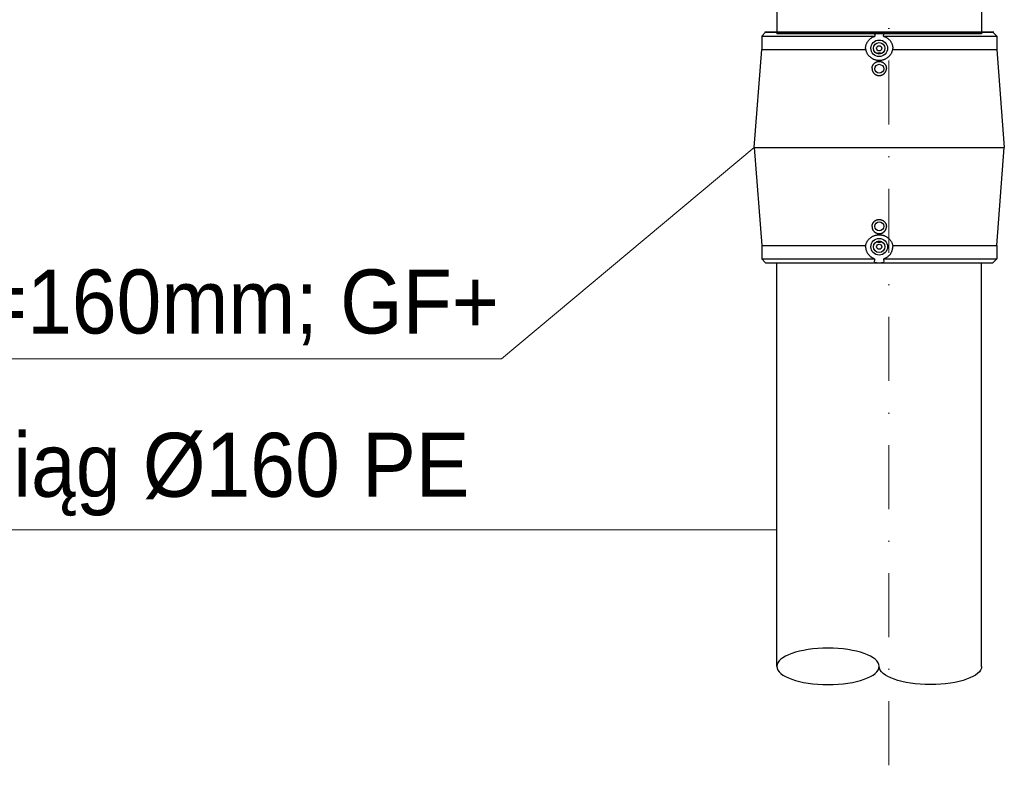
# Model space of a CAD drawing. Header units: centimetres. Extents: x 6548225 to 6568523, y 5576177 to 5581907.
# Tile 2 of 28: x 6563314 to 6564083, y 5577894 to 5578476. Entities that reach past the tile are written whole.
import ezdxf

# ---------------------------------------------------------------- set-up
doc = ezdxf.new("R2010")
doc.units = ezdxf.units.CM
doc.linetypes.add('DASHDOT', pattern=[1, 0.5, -0.25, 0, -0.25])
doc.linetypes.add('phl_thick', pattern=[0])
for name, color, linetype, lineweight in [('_opisy', 7, 'Continuous', 13), ('_TB-OPIS', 7, 'Continuous', 25), ('HAWLE', 7, 'Continuous', 25), ('HAWLE OSIE SYMETRII', 5, 'DASHDOT', 9)]:
    doc.layers.add(name, color=color, linetype=linetype, lineweight=lineweight)
doc.layers.add('projection', color=7, linetype='Continuous')
doc.styles.get("Standard").update_dxf_attribs({"font": 'arial.ttf'})

# ---------------------------------------------------------------- blocks, each defined once
blk = doc.blocks.new('A$C69C69942')
at = {"layer": 'projection', "color": 7, "linetype": 'phl_thick'}
for p, q in [((4, 415), (164, 415)), ((4, 314), (4, 415)), ((164, 314), (164, 415)), ((0, 310), (4, 314)), ((0, 310), (168, 310)), ((0, 105), (0, 310)), ((4, 314), (164, 314)), ((168, 310), (164, 314)), ((168, 254.4), (168, 310)), ((167.55, 253.74), (167.67, 253.91)), ((167.67, 253.91), (167.77, 254.06)), ((167.77, 254.06), (167.85, 254.19)), ((167.85, 254.19), (167.92, 254.28)), ((167.92, 254.28), (167.96, 254.35)), ((167.96, 254.35), (167.99, 254.39)), ((167.99, 254.39), (168, 254.4)), ((168, 254.4), (193, 254.4)), ((195.2, 252.2), (193, 254.4)), ((193, 162), (193, 254.4)), ((162.24, 245.53), (162.62, 246.16)), ((162.62, 246.16), (163, 246.77)), ((163, 246.77), (163.37, 247.36)), ((163.37, 247.36), (163.73, 247.94)), ((163.73, 247.94), (164.08, 248.49)), ((164.08, 248.49), (164.42, 249.02)), ((164.42, 249.02), (164.75, 249.53)), ((164.75, 249.53), (165.07, 250.02)), ((165.07, 250.02), (165.37, 250.49)), ((165.37, 250.49), (165.66, 250.93)), ((165.66, 250.93), (165.94, 251.34)), ((165.94, 251.34), (166.2, 251.74)), ((166.2, 251.74), (166.44, 252.1)), ((166.44, 252.1), (166.67, 252.44)), ((166.67, 252.44), (166.88, 252.75)), ((166.88, 252.75), (167.07, 253.04)), ((167.07, 253.04), (167.25, 253.3)), ((167.25, 253.3), (167.41, 253.53)), ((167.41, 253.53), (167.55, 253.74)), ((195.2, 252.2), (293, 252.2)), ((195.2, 164.2), (195.2, 252.2)), ((293, 164.2), (293, 252.2)), ((157.78, 237.62), (158.2, 238.43)), ((158.2, 238.43), (158.62, 239.21)), ((158.62, 239.21), (159.03, 239.97)), ((159.03, 239.97), (159.44, 240.71)), ((159.44, 240.71), (159.84, 241.44)), ((159.84, 241.44), (160.25, 242.15)), ((160.25, 242.15), (160.65, 242.85)), ((160.65, 242.85), (161.05, 243.54)), ((161.05, 243.54), (161.45, 244.22)), ((161.45, 244.22), (161.85, 244.88)), ((161.85, 244.88), (162.24, 245.53)), ((154.46, 230.51), (154.86, 231.46)), ((154.86, 231.46), (155.27, 232.4)), ((155.27, 232.4), (155.68, 233.31)), ((155.68, 233.31), (156.1, 234.21)), ((156.1, 234.21), (156.52, 235.09)), ((156.52, 235.09), (156.94, 235.95)), ((156.94, 235.95), (157.36, 236.8)), ((157.36, 236.8), (157.78, 237.62)), ((151.63, 222.43), (151.94, 223.48)), ((151.94, 223.48), (152.26, 224.53)), ((152.26, 224.53), (152.59, 225.56)), ((152.59, 225.56), (152.94, 226.57)), ((152.94, 226.57), (153.31, 227.58)), ((153.31, 227.58), (153.68, 228.57)), ((153.68, 228.57), (154.07, 229.55)), ((154.07, 229.55), (154.46, 230.51)), ((150.05, 214.84), (150.21, 215.94)), ((150.21, 215.94), (150.39, 217.04)), ((150.39, 217.04), (150.6, 218.13)), ((150.6, 218.13), (150.83, 219.22)), ((150.83, 219.22), (151.08, 220.3)), ((151.08, 220.3), (151.34, 221.37)), ((151.34, 221.37), (151.63, 222.43)), ((149.6, 208.2), (149.61, 209.3)), ((149.61, 207.1), (149.6, 208.2)), ((149.61, 209.3), (149.65, 210.41)), ((149.65, 210.41), (149.71, 211.52)), ((149.71, 211.52), (149.8, 212.63)), ((149.8, 212.63), (149.91, 213.73)), ((149.91, 213.73), (150.05, 214.84)), ((149.65, 205.99), (149.61, 207.1)), ((149.71, 204.88), (149.65, 205.99)), ((149.8, 203.77), (149.71, 204.88)), ((149.91, 202.67), (149.8, 203.77)), ((150.05, 201.56), (149.91, 202.67)), ((150.21, 200.46), (150.05, 201.56)), ((150.39, 199.36), (150.21, 200.46)), ((150.6, 198.27), (150.39, 199.36)), ((150.83, 197.18), (150.6, 198.27)), ((151.08, 196.1), (150.83, 197.18)), ((151.34, 195.03), (151.08, 196.1)), ((151.63, 193.97), (151.34, 195.03)), ((151.94, 192.92), (151.63, 193.97)), ((152.26, 191.88), (151.94, 192.92)), ((152.59, 190.85), (152.26, 191.88)), ((152.94, 189.83), (152.59, 190.85)), ((153.31, 188.82), (152.94, 189.83)), ((153.68, 187.83), (153.31, 188.82)), ((154.07, 186.85), (153.68, 187.83)), ((154.46, 185.89), (154.07, 186.85)), ((154.86, 184.94), (154.46, 185.89)), ((155.27, 184.01), (154.86, 184.94)), ((155.68, 183.09), (155.27, 184.01)), ((156.1, 182.19), (155.68, 183.09)), ((156.52, 181.31), (156.1, 182.19)), ((156.94, 180.45), (156.52, 181.31)), ((157.36, 179.6), (156.94, 180.45)), ((157.78, 178.78), (157.36, 179.6)), ((158.2, 177.98), (157.78, 178.78)), ((158.62, 177.19), (158.2, 177.98)), ((159.03, 176.43), (158.62, 177.19)), ((159.44, 175.69), (159.03, 176.43)), ((159.84, 174.97), (159.44, 175.69)), ((160.25, 174.25), (159.84, 174.97)), ((160.65, 173.55), (160.25, 174.25)), ((161.05, 172.86), (160.65, 173.55)), ((161.45, 172.18), (161.05, 172.86)), ((161.85, 171.52), (161.45, 172.18)), ((162.24, 170.87), (161.85, 171.52)), ((162.62, 170.24), (162.24, 170.87)), ((163, 169.63), (162.62, 170.24)), ((163.37, 169.04), (163, 169.63)), ((163.73, 168.46), (163.37, 169.04)), ((164.08, 167.91), (163.73, 168.46)), ((164.42, 167.38), (164.08, 167.91)), ((164.75, 166.87), (164.42, 167.38)), ((165.07, 166.38), (164.75, 166.87)), ((165.37, 165.91), (165.07, 166.38)), ((165.66, 165.47), (165.37, 165.91)), ((165.94, 165.06), (165.66, 165.47)), ((166.2, 164.66), (165.94, 165.06)), ((166.44, 164.3), (166.2, 164.66)), ((166.67, 163.96), (166.44, 164.3)), ((166.88, 163.65), (166.67, 163.96)), ((167.07, 163.36), (166.88, 163.65)), ((167.25, 163.1), (167.07, 163.36)), ((167.41, 162.87), (167.25, 163.1)), ((167.55, 162.66), (167.41, 162.87)), ((167.67, 162.49), (167.55, 162.66)), ((167.77, 162.34), (167.67, 162.49)), ((167.85, 162.21), (167.77, 162.34)), ((167.92, 162.12), (167.85, 162.21)), ((167.96, 162.05), (167.92, 162.12)), ((167.99, 162.01), (167.96, 162.05)), ((168, 162), (167.99, 162.01)), ((168, 162), (193, 162)), ((168, 105), (168, 162)), ((193, 162), (195.2, 164.2)), ((195.2, 164.2), (293, 164.2)), ((4, 101), (0, 105)), ((0, 105), (168, 105)), ((4, 101), (164, 101)), ((4, 0), (4, 101)), ((164, 101), (168, 105)), ((164, 0), (164, 101)), ((4, 0), (164, 0))]:
    blk.add_line(p, q, dxfattribs=at)

msp = doc.modelspace()

# ---------------------------------------------------------------- linework, layer by layer
at = {"color": 251, "extrusion": (0, 0, -1)}
msp.add_ellipse((6563944.979, 5577971.241), major_axis=(-39.999, 0), ratio=0.3555685, dxfattribs=at)
msp.add_ellipse((6564024.981, 5577971.24), major_axis=(-39.999, 0), ratio=0.3555685, start_param=3.1415927, end_param=6.2831853, dxfattribs=at)
at = {"layer": '_opisy'}
for p, q in [((6562413.582, 5578211.579), (6563690.099, 5578211.579)), ((6563904.98, 5578077.8), (6562841.916, 5578077.8))]:
    msp.add_line(p, q, dxfattribs=at)
msp.add_lwpolyline([(6563690.099, 5578211.579), (6563887.28, 5578376.528)], dxfattribs=at)
at = {"layer": 'HAWLE', "color": 251}
for p, q in [((6563904.98, 5577971.237), (6563904.98, 5578286.528)), ((6564064.98, 5577971.24), (6564064.98, 5578286.528))]:
    msp.add_line(p, q, dxfattribs=at)
at = {"layer": 'HAWLE OSIE SYMETRII', "ltscale": 100}
msp.add_lwpolyline([(6563992.529, 5577893.932), (6563992.529, 5579464.248)], dxfattribs=at)
at = {"layer": 'projection', "color": 7, "linetype": 'phl_thick'}
for p, q in [((6563893.23, 5578463.528), (6563896.23, 5578466.528)), ((6563893.23, 5578463.528), (6563893.23, 5578453.028)), ((6563893.23, 5578463.528), (6563981.671, 5578463.528)), ((6564074.437, 5578466.528), (6563895.522, 5578466.528)), ((6563896.23, 5578466.528), (6564073.73, 5578466.528)), ((6563904.98, 5578466.528), (6564064.98, 5578466.528)), ((6564064.98, 5578466.528), (6563904.98, 5578466.528)), ((6563978.968, 5578462.265), (6563979.327, 5578462.488)), ((6563979.327, 5578462.488), (6563979.697, 5578462.698)), ((6563979.697, 5578462.698), (6563980.077, 5578462.894)), ((6563980.077, 5578462.894), (6563980.465, 5578463.076)), ((6563980.465, 5578463.076), (6563980.861, 5578463.242)), ((6563980.861, 5578463.242), (6563981.263, 5578463.393)), ((6563981.219, 5578465.949), (6563981.293, 5578465.545)), ((6563981.263, 5578463.393), (6563981.671, 5578463.528)), ((6563981.293, 5578465.545), (6563981.367, 5578465.139)), ((6563981.367, 5578465.139), (6563981.443, 5578464.733)), ((6563981.443, 5578464.733), (6563981.519, 5578464.327)), ((6563981.519, 5578464.327), (6563981.595, 5578463.925)), ((6563981.595, 5578463.925), (6563981.671, 5578463.528)), ((6563988.288, 5578463.528), (6563988.364, 5578463.925)), ((6563988.288, 5578463.528), (6563988.696, 5578463.393)), ((6563988.288, 5578463.528), (6564076.73, 5578463.528)), ((6563988.364, 5578463.925), (6563988.44, 5578464.327)), ((6563988.44, 5578464.327), (6563988.516, 5578464.733)), ((6563988.516, 5578464.733), (6563988.592, 5578465.139)), ((6563988.592, 5578465.139), (6563988.667, 5578465.545)), ((6563988.667, 5578465.545), (6563988.741, 5578465.949)), ((6563988.696, 5578463.393), (6563989.098, 5578463.242)), ((6563989.098, 5578463.242), (6563989.494, 5578463.076)), ((6563989.494, 5578463.076), (6563989.882, 5578462.894)), ((6563989.882, 5578462.894), (6563990.262, 5578462.698)), ((6563990.262, 5578462.698), (6563990.632, 5578462.488)), ((6563990.632, 5578462.488), (6563990.991, 5578462.265)), ((6564073.73, 5578466.528), (6564076.73, 5578463.528)), ((6564076.73, 5578463.528), (6564076.73, 5578453.028)), ((6563974.385, 5578454.659), (6563974.421, 5578455.069)), ((6563974.421, 5578455.069), (6563974.477, 5578455.481)), ((6563974.477, 5578455.481), (6563974.55, 5578455.893)), ((6563974.55, 5578455.893), (6563974.643, 5578456.304)), ((6563974.643, 5578456.304), (6563974.754, 5578456.712)), ((6563974.754, 5578456.712), (6563974.884, 5578457.116)), ((6563974.884, 5578457.116), (6563975.032, 5578457.515)), ((6563975.032, 5578457.515), (6563975.197, 5578457.907)), ((6563975.197, 5578457.907), (6563975.38, 5578458.292)), ((6563975.38, 5578458.292), (6563975.58, 5578458.668)), ((6563975.58, 5578458.668), (6563975.795, 5578459.035)), ((6563975.795, 5578459.035), (6563976.025, 5578459.391)), ((6563976.025, 5578459.391), (6563976.269, 5578459.736)), ((6563976.269, 5578459.736), (6563976.526, 5578460.069)), ((6563976.526, 5578460.069), (6563976.794, 5578460.388)), ((6563976.794, 5578460.388), (6563977.073, 5578460.694)), ((6563977.073, 5578460.694), (6563977.361, 5578460.985)), ((6563977.361, 5578460.985), (6563977.657, 5578461.262)), ((6563977.657, 5578461.262), (6563977.965, 5578461.527)), ((6563977.965, 5578461.527), (6563978.286, 5578461.784)), ((6563978.286, 5578461.784), (6563978.621, 5578462.03)), ((6563978.621, 5578462.03), (6563978.968, 5578462.265)), ((6563990.991, 5578462.265), (6563991.338, 5578462.03)), ((6563991.338, 5578462.03), (6563991.673, 5578461.784)), ((6563991.673, 5578461.784), (6563991.995, 5578461.527)), ((6563991.995, 5578461.527), (6563992.302, 5578461.262)), ((6563992.302, 5578461.262), (6563992.598, 5578460.985)), ((6563992.598, 5578460.985), (6563992.886, 5578460.694)), ((6563992.886, 5578460.694), (6563993.165, 5578460.388)), ((6563993.165, 5578460.388), (6563993.434, 5578460.069)), ((6563993.434, 5578460.069), (6563993.691, 5578459.736)), ((6563993.691, 5578459.736), (6563993.934, 5578459.391)), ((6563993.934, 5578459.391), (6563994.164, 5578459.035)), ((6563994.164, 5578459.035), (6563994.38, 5578458.668)), ((6563994.38, 5578458.668), (6563994.579, 5578458.292)), ((6563994.579, 5578458.292), (6563994.762, 5578457.907)), ((6563994.762, 5578457.907), (6563994.927, 5578457.515)), ((6563994.927, 5578457.515), (6563995.075, 5578457.116)), ((6563995.075, 5578457.116), (6563995.205, 5578456.712)), ((6563995.205, 5578456.712), (6563995.316, 5578456.304)), ((6563995.316, 5578456.304), (6563995.409, 5578455.893)), ((6563995.409, 5578455.893), (6563995.483, 5578455.481)), ((6563995.483, 5578455.481), (6563995.538, 5578455.069)), ((6563995.538, 5578455.069), (6563995.575, 5578454.659)), ((6563887.28, 5578376.528), (6563893.23, 5578453.028)), ((6563893.23, 5578453.028), (6563974.417, 5578453.028)), ((6563974.365, 5578453.846), (6563974.366, 5578454.251)), ((6563974.365, 5578453.846), (6563974.382, 5578453.439)), ((6563974.366, 5578454.251), (6563974.385, 5578454.659)), ((6563974.382, 5578453.439), (6563974.417, 5578453.028)), ((6563974.417, 5578453.028), (6563974.508, 5578452.611)), ((6563974.508, 5578452.611), (6563974.619, 5578452.197)), ((6563974.619, 5578452.197), (6563974.747, 5578451.787)), ((6563974.747, 5578451.787), (6563974.894, 5578451.381)), ((6563974.894, 5578451.381), (6563975.059, 5578450.982)), ((6563975.059, 5578450.982), (6563975.241, 5578450.59)), ((6563975.241, 5578450.59), (6563975.44, 5578450.207)), ((6563975.44, 5578450.207), (6563975.655, 5578449.833)), ((6563975.655, 5578449.833), (6563975.885, 5578449.469)), ((6563975.885, 5578449.469), (6563976.13, 5578449.115)), ((6563976.13, 5578449.115), (6563976.388, 5578448.774)), ((6563976.388, 5578448.774), (6563976.659, 5578448.446)), ((6563976.659, 5578448.446), (6563976.941, 5578448.131)), ((6563976.941, 5578448.131), (6563977.233, 5578447.83)), ((6563977.233, 5578447.83), (6563977.533, 5578447.543)), ((6563977.533, 5578447.543), (6563977.842, 5578447.271)), ((6563977.842, 5578447.271), (6563978.164, 5578447.009)), ((6563982.761, 5578450.113), (6563983.131, 5578450.218)), ((6563983.131, 5578450.218), (6563983.501, 5578450.304)), ((6563983.501, 5578450.304), (6563983.871, 5578450.371)), ((6563983.871, 5578450.371), (6563984.24, 5578450.419)), ((6563984.24, 5578450.419), (6563984.61, 5578450.447)), ((6563984.61, 5578450.447), (6563984.98, 5578450.457)), ((6563984.98, 5578450.457), (6563985.349, 5578450.447)), ((6563985.349, 5578450.447), (6563985.719, 5578450.419)), ((6563985.719, 5578450.419), (6563986.089, 5578450.371)), ((6563986.089, 5578450.371), (6563986.458, 5578450.304)), ((6563986.458, 5578450.304), (6563986.828, 5578450.218)), ((6563986.828, 5578450.218), (6563987.198, 5578450.113)), ((6563991.795, 5578447.009), (6563992.117, 5578447.271)), ((6563992.117, 5578447.271), (6563992.426, 5578447.543)), ((6563992.426, 5578447.543), (6563992.727, 5578447.83)), ((6563992.727, 5578447.83), (6563993.018, 5578448.131)), ((6563993.018, 5578448.131), (6563993.3, 5578448.446)), ((6563993.3, 5578448.446), (6563993.571, 5578448.774)), ((6563993.571, 5578448.774), (6563993.829, 5578449.115)), ((6563993.829, 5578449.115), (6563994.074, 5578449.469)), ((6563994.074, 5578449.469), (6563994.304, 5578449.833)), ((6563994.304, 5578449.833), (6563994.519, 5578450.207)), ((6563994.519, 5578450.207), (6563994.718, 5578450.59)), ((6563994.718, 5578450.59), (6563994.9, 5578450.982)), ((6563994.9, 5578450.982), (6563995.065, 5578451.381)), ((6563995.065, 5578451.381), (6563995.212, 5578451.787)), ((6563995.212, 5578451.787), (6563995.341, 5578452.197)), ((6563995.341, 5578452.197), (6563995.451, 5578452.611)), ((6563995.451, 5578452.611), (6563995.542, 5578453.028)), ((6563995.542, 5578453.028), (6563995.577, 5578453.439)), ((6563995.542, 5578453.028), (6564076.73, 5578453.028)), ((6563995.575, 5578454.659), (6563995.593, 5578454.251)), ((6563995.577, 5578453.439), (6563995.594, 5578453.846)), ((6563995.593, 5578454.251), (6563995.594, 5578453.846)), ((6564076.73, 5578453.028), (6564082.68, 5578376.528)), ((6563978.164, 5578447.009), (6563978.5, 5578446.756)), ((6563978.5, 5578446.756), (6563978.85, 5578446.514)), ((6563978.85, 5578446.514), (6563979.213, 5578446.284)), ((6563979.213, 5578446.284), (6563979.587, 5578446.067)), ((6563979.462, 5578439.305), (6563979.519, 5578439.565)), ((6563979.519, 5578439.565), (6563979.589, 5578439.825)), ((6563979.587, 5578446.067), (6563979.972, 5578445.863)), ((6563979.589, 5578439.825), (6563979.672, 5578440.081)), ((6563979.672, 5578440.081), (6563979.767, 5578440.333)), ((6563979.767, 5578440.333), (6563979.875, 5578440.581)), ((6563979.875, 5578440.581), (6563979.995, 5578440.822)), ((6563979.972, 5578445.863), (6563980.366, 5578445.674)), ((6563979.995, 5578440.822), (6563980.127, 5578441.057)), ((6563980.127, 5578441.057), (6563980.269, 5578441.285)), ((6563980.269, 5578441.285), (6563980.421, 5578441.504)), ((6563980.366, 5578445.674), (6563980.769, 5578445.501)), ((6563980.421, 5578441.504), (6563980.583, 5578441.713)), ((6563980.583, 5578441.713), (6563980.752, 5578441.913)), ((6563980.752, 5578441.913), (6563980.928, 5578442.101)), ((6563980.769, 5578445.501), (6563981.179, 5578445.343)), ((6563980.928, 5578442.101), (6563981.111, 5578442.28)), ((6563981.111, 5578442.28), (6563981.304, 5578442.452)), ((6563981.179, 5578445.343), (6563981.595, 5578445.202)), ((6563981.304, 5578442.452), (6563981.507, 5578442.617)), ((6563981.507, 5578442.617), (6563981.72, 5578442.774)), ((6563981.595, 5578445.202), (6563982.015, 5578445.077)), ((6563981.72, 5578442.774), (6563981.942, 5578442.922)), ((6563981.942, 5578442.922), (6563982.173, 5578443.06)), ((6563982.015, 5578445.077), (6563982.44, 5578444.97)), ((6563982.173, 5578443.06), (6563982.41, 5578443.187)), ((6563982.41, 5578443.187), (6563982.654, 5578443.304)), ((6563982.44, 5578444.97), (6563982.866, 5578444.879)), ((6563982.654, 5578443.304), (6563982.904, 5578443.408)), ((6563982.866, 5578444.879), (6563983.293, 5578444.806)), ((6563982.904, 5578443.408), (6563983.158, 5578443.5)), ((6563983.158, 5578443.5), (6563983.416, 5578443.581)), ((6563983.293, 5578444.806), (6563983.719, 5578444.749)), ((6563983.416, 5578443.581), (6563983.677, 5578443.648)), ((6563983.677, 5578443.648), (6563983.939, 5578443.703)), ((6563983.719, 5578444.749), (6563984.144, 5578444.709)), ((6563983.939, 5578443.703), (6563984.201, 5578443.745)), ((6563984.144, 5578444.709), (6563984.564, 5578444.686)), ((6563984.201, 5578443.745), (6563984.463, 5578443.775)), ((6563984.463, 5578443.775), (6563984.723, 5578443.793)), ((6563984.564, 5578444.686), (6563984.98, 5578444.678)), ((6563984.723, 5578443.793), (6563984.98, 5578443.799)), ((6563984.98, 5578444.678), (6563985.395, 5578444.686)), ((6563984.98, 5578443.799), (6563985.228, 5578443.793)), ((6563985.228, 5578443.793), (6563985.478, 5578443.777)), ((6563985.395, 5578444.686), (6563985.816, 5578444.709)), ((6563985.478, 5578443.777), (6563985.731, 5578443.749)), ((6563985.731, 5578443.749), (6563985.985, 5578443.71)), ((6563985.816, 5578444.709), (6563986.24, 5578444.749)), ((6563985.985, 5578443.71), (6563986.238, 5578443.658)), ((6563986.238, 5578443.658), (6563986.49, 5578443.595)), ((6563986.24, 5578444.749), (6563986.666, 5578444.806)), ((6563986.49, 5578443.595), (6563986.74, 5578443.52)), ((6563986.666, 5578444.806), (6563987.093, 5578444.879)), ((6563986.74, 5578443.52), (6563986.987, 5578443.434)), ((6563986.987, 5578443.434), (6563987.229, 5578443.337)), ((6563987.093, 5578444.879), (6563987.52, 5578444.97)), ((6563987.229, 5578443.337), (6563987.467, 5578443.228)), ((6563987.467, 5578443.228), (6563987.699, 5578443.109)), ((6563987.52, 5578444.97), (6563987.944, 5578445.077)), ((6563987.699, 5578443.109), (6563987.925, 5578442.979)), ((6563987.925, 5578442.979), (6563988.143, 5578442.84)), ((6563987.944, 5578445.077), (6563988.365, 5578445.202)), ((6563988.143, 5578442.84), (6563988.353, 5578442.693)), ((6563988.353, 5578442.693), (6563988.554, 5578442.537)), ((6563988.365, 5578445.202), (6563988.781, 5578445.343)), ((6563988.554, 5578442.537), (6563988.746, 5578442.374)), ((6563988.746, 5578442.374), (6563988.928, 5578442.205)), ((6563988.781, 5578445.343), (6563989.19, 5578445.501)), ((6563988.928, 5578442.205), (6563989.101, 5578442.029)), ((6563989.101, 5578442.029), (6563989.269, 5578441.842)), ((6563989.19, 5578445.501), (6563989.593, 5578445.674)), ((6563989.269, 5578441.842), (6563989.43, 5578441.646)), ((6563989.43, 5578441.646), (6563989.583, 5578441.441)), ((6563989.583, 5578441.441), (6563989.728, 5578441.227)), ((6563989.593, 5578445.674), (6563989.988, 5578445.863)), ((6563989.728, 5578441.227), (6563989.863, 5578441.005)), ((6563989.863, 5578441.005), (6563989.988, 5578440.777)), ((6563989.988, 5578445.863), (6563990.372, 5578446.067)), ((6563989.988, 5578440.777), (6563990.102, 5578440.542)), ((6563990.102, 5578440.542), (6563990.204, 5578440.302)), ((6563990.204, 5578440.302), (6563990.295, 5578440.058)), ((6563990.295, 5578440.058), (6563990.375, 5578439.81)), ((6563990.372, 5578446.067), (6563990.747, 5578446.284)), ((6563990.375, 5578439.81), (6563990.442, 5578439.56)), ((6563990.442, 5578439.56), (6563990.496, 5578439.308)), ((6563990.747, 5578446.284), (6563991.109, 5578446.514)), ((6563991.109, 5578446.514), (6563991.459, 5578446.756)), ((6563991.459, 5578446.756), (6563991.795, 5578447.009)), ((6563979.365, 5578438.269), (6563979.37, 5578438.525)), ((6563979.365, 5578438.269), (6563979.371, 5578438.013)), ((6563979.37, 5578438.525), (6563979.388, 5578438.783)), ((6563979.371, 5578438.013), (6563979.39, 5578437.754)), ((6563979.388, 5578438.783), (6563979.419, 5578439.044)), ((6563979.39, 5578437.754), (6563979.422, 5578437.494)), ((6563979.419, 5578439.044), (6563979.462, 5578439.305)), ((6563979.422, 5578437.494), (6563979.467, 5578437.234)), ((6563979.467, 5578437.234), (6563979.524, 5578436.974)), ((6563979.524, 5578436.974), (6563979.595, 5578436.716)), ((6563979.595, 5578436.716), (6563979.678, 5578436.461)), ((6563979.678, 5578436.461), (6563979.774, 5578436.211)), ((6563979.774, 5578436.211), (6563979.882, 5578435.965)), ((6563979.882, 5578435.965), (6563980.003, 5578435.725)), ((6563980.003, 5578435.725), (6563980.134, 5578435.491)), ((6563980.134, 5578435.491), (6563980.276, 5578435.265)), ((6563980.276, 5578435.265), (6563980.428, 5578435.047)), ((6563980.428, 5578435.047), (6563980.589, 5578434.838)), ((6563980.589, 5578434.838), (6563980.758, 5578434.639)), ((6563980.758, 5578434.639), (6563980.934, 5578434.45)), ((6563980.934, 5578434.45), (6563981.116, 5578434.272)), ((6563981.116, 5578434.272), (6563981.308, 5578434.101)), ((6563981.308, 5578434.101), (6563981.51, 5578433.937)), ((6563981.51, 5578433.937), (6563981.722, 5578433.78)), ((6563981.722, 5578433.78), (6563981.943, 5578433.633)), ((6563981.943, 5578433.633), (6563982.173, 5578433.495)), ((6563982.173, 5578433.495), (6563982.41, 5578433.368)), ((6563982.41, 5578433.368), (6563982.654, 5578433.251)), ((6563982.654, 5578433.251), (6563982.903, 5578433.146)), ((6563982.903, 5578433.146), (6563983.158, 5578433.054)), ((6563983.158, 5578433.054), (6563983.416, 5578432.973)), ((6563983.416, 5578432.973), (6563983.676, 5578432.905)), ((6563983.676, 5578432.905), (6563983.938, 5578432.85)), ((6563983.938, 5578432.85), (6563984.201, 5578432.808)), ((6563984.201, 5578432.808), (6563984.463, 5578432.778)), ((6563984.463, 5578432.778), (6563984.723, 5578432.76)), ((6563984.723, 5578432.76), (6563984.98, 5578432.754)), ((6563984.98, 5578432.754), (6563985.23, 5578432.76)), ((6563985.23, 5578432.76), (6563985.483, 5578432.777)), ((6563985.483, 5578432.777), (6563985.738, 5578432.805)), ((6563985.738, 5578432.805), (6563985.994, 5578432.845)), ((6563985.994, 5578432.845), (6563986.25, 5578432.898)), ((6563986.25, 5578432.898), (6563986.505, 5578432.962)), ((6563986.505, 5578432.962), (6563986.757, 5578433.039)), ((6563986.757, 5578433.039), (6563987.005, 5578433.127)), ((6563987.005, 5578433.127), (6563987.249, 5578433.226)), ((6563987.249, 5578433.226), (6563987.489, 5578433.337)), ((6563987.489, 5578433.337), (6563987.722, 5578433.459)), ((6563987.722, 5578433.459), (6563987.948, 5578433.59)), ((6563987.948, 5578433.59), (6563988.166, 5578433.731)), ((6563988.166, 5578433.731), (6563988.376, 5578433.881)), ((6563988.376, 5578433.881), (6563988.576, 5578434.038)), ((6563988.576, 5578434.038), (6563988.767, 5578434.203)), ((6563988.767, 5578434.203), (6563988.948, 5578434.373)), ((6563988.948, 5578434.373), (6563989.123, 5578434.553)), ((6563989.123, 5578434.553), (6563989.291, 5578434.742)), ((6563989.291, 5578434.742), (6563989.452, 5578434.941)), ((6563989.452, 5578434.941), (6563989.605, 5578435.149)), ((6563989.605, 5578435.149), (6563989.748, 5578435.365)), ((6563989.748, 5578435.365), (6563989.882, 5578435.589)), ((6563989.882, 5578435.589), (6563990.006, 5578435.819)), ((6563990.006, 5578435.819), (6563990.118, 5578436.056)), ((6563990.118, 5578436.056), (6563990.22, 5578436.297)), ((6563990.22, 5578436.297), (6563990.309, 5578436.543)), ((6563990.309, 5578436.543), (6563990.387, 5578436.793)), ((6563990.387, 5578436.793), (6563990.452, 5578437.045)), ((6563990.452, 5578437.045), (6563990.505, 5578437.298)), ((6563990.496, 5578439.308), (6563990.539, 5578439.056)), ((6563990.505, 5578437.298), (6563990.545, 5578437.552)), ((6563990.539, 5578439.056), (6563990.569, 5578438.804)), ((6563990.545, 5578437.552), (6563990.573, 5578437.806)), ((6563990.569, 5578438.804), (6563990.588, 5578438.554)), ((6563990.573, 5578437.806), (6563990.59, 5578438.058)), ((6563990.588, 5578438.554), (6563990.594, 5578438.307)), ((6563990.59, 5578438.058), (6563990.594, 5578438.307)), ((6563887.28, 5578376.528), (6563893.23, 5578300.028)), ((6563887.28, 5578376.528), (6564082.68, 5578376.528)), ((6564076.73, 5578300.028), (6564082.68, 5578376.528)), ((6563979.573, 5578316.264), (6563979.65, 5578316.513)), ((6563979.65, 5578316.513), (6563979.74, 5578316.759)), ((6563979.74, 5578316.759), (6563979.841, 5578317.001)), ((6563979.841, 5578317.001), (6563979.953, 5578317.237)), ((6563979.953, 5578317.237), (6563980.077, 5578317.468)), ((6563980.077, 5578317.468), (6563980.211, 5578317.692)), ((6563980.211, 5578317.692), (6563980.354, 5578317.908)), ((6563980.354, 5578317.908), (6563980.507, 5578318.116)), ((6563980.507, 5578318.116), (6563980.668, 5578318.315)), ((6563980.668, 5578318.315), (6563980.836, 5578318.504)), ((6563980.836, 5578318.504), (6563981.011, 5578318.684)), ((6563981.011, 5578318.684), (6563981.192, 5578318.854)), ((6563981.192, 5578318.854), (6563981.383, 5578319.018)), ((6563981.383, 5578319.018), (6563981.583, 5578319.176)), ((6563981.583, 5578319.176), (6563981.793, 5578319.325)), ((6563981.793, 5578319.325), (6563982.012, 5578319.466)), ((6563982.012, 5578319.466), (6563982.238, 5578319.598)), ((6563982.238, 5578319.598), (6563982.471, 5578319.719)), ((6563982.471, 5578319.719), (6563982.71, 5578319.83)), ((6563982.71, 5578319.83), (6563982.954, 5578319.93)), ((6563982.954, 5578319.93), (6563983.203, 5578320.018)), ((6563983.203, 5578320.018), (6563983.455, 5578320.095)), ((6563983.455, 5578320.095), (6563983.709, 5578320.159)), ((6563983.709, 5578320.159), (6563983.965, 5578320.212)), ((6563983.965, 5578320.212), (6563984.221, 5578320.252)), ((6563984.221, 5578320.252), (6563984.476, 5578320.28)), ((6563984.476, 5578320.28), (6563984.729, 5578320.297)), ((6563984.729, 5578320.297), (6563984.98, 5578320.303)), ((6563984.98, 5578320.303), (6563985.236, 5578320.297)), ((6563985.236, 5578320.297), (6563985.496, 5578320.279)), ((6563985.496, 5578320.279), (6563985.758, 5578320.249)), ((6563985.758, 5578320.249), (6563986.021, 5578320.207)), ((6563986.021, 5578320.207), (6563986.283, 5578320.151)), ((6563986.283, 5578320.151), (6563986.544, 5578320.084)), ((6563986.544, 5578320.084), (6563986.802, 5578320.003)), ((6563986.802, 5578320.003), (6563987.056, 5578319.91)), ((6563987.056, 5578319.91), (6563987.305, 5578319.806)), ((6563987.305, 5578319.806), (6563987.549, 5578319.689)), ((6563987.549, 5578319.689), (6563987.786, 5578319.562)), ((6563987.786, 5578319.562), (6563988.016, 5578319.424)), ((6563988.016, 5578319.424), (6563988.237, 5578319.276)), ((6563988.237, 5578319.276), (6563988.449, 5578319.12)), ((6563988.449, 5578319.12), (6563988.651, 5578318.956)), ((6563988.651, 5578318.956), (6563988.843, 5578318.785)), ((6563988.843, 5578318.785), (6563989.025, 5578318.607)), ((6563989.025, 5578318.607), (6563989.202, 5578318.418)), ((6563989.202, 5578318.418), (6563989.371, 5578318.219)), ((6563989.371, 5578318.219), (6563989.532, 5578318.01)), ((6563989.532, 5578318.01), (6563989.683, 5578317.792)), ((6563989.683, 5578317.792), (6563989.825, 5578317.566)), ((6563989.825, 5578317.566), (6563989.957, 5578317.332)), ((6563989.957, 5578317.332), (6563990.077, 5578317.092)), ((6563990.077, 5578317.092), (6563990.185, 5578316.846)), ((6563990.185, 5578316.846), (6563990.281, 5578316.595)), ((6563990.281, 5578316.595), (6563990.364, 5578316.34)), ((6563990.364, 5578316.34), (6563990.435, 5578316.083)), ((6563979.365, 5578314.75), (6563979.369, 5578314.999)), ((6563979.365, 5578314.75), (6563979.372, 5578314.503)), ((6563979.369, 5578314.999), (6563979.386, 5578315.251)), ((6563979.372, 5578314.503), (6563979.39, 5578314.253)), ((6563979.386, 5578315.251), (6563979.414, 5578315.505)), ((6563979.39, 5578314.253), (6563979.42, 5578314.001)), ((6563979.414, 5578315.505), (6563979.454, 5578315.759)), ((6563979.42, 5578314.001), (6563979.463, 5578313.749)), ((6563979.454, 5578315.759), (6563979.507, 5578316.012)), ((6563979.463, 5578313.749), (6563979.518, 5578313.497)), ((6563979.507, 5578316.012), (6563979.573, 5578316.264)), ((6563979.518, 5578313.497), (6563979.585, 5578313.247)), ((6563979.585, 5578313.247), (6563979.664, 5578312.999)), ((6563979.664, 5578312.999), (6563979.755, 5578312.754)), ((6563979.755, 5578312.754), (6563979.858, 5578312.514)), ((6563979.858, 5578312.514), (6563979.972, 5578312.28)), ((6563979.972, 5578312.28), (6563980.096, 5578312.051)), ((6563980.096, 5578312.051), (6563980.231, 5578311.83)), ((6563980.231, 5578311.83), (6563980.376, 5578311.616)), ((6563980.376, 5578311.616), (6563980.529, 5578311.411)), ((6563980.529, 5578311.411), (6563980.69, 5578311.215)), ((6563980.69, 5578311.215), (6563980.858, 5578311.028)), ((6563980.858, 5578311.028), (6563981.031, 5578310.852)), ((6563981.031, 5578310.852), (6563981.214, 5578310.683)), ((6563981.214, 5578310.683), (6563981.405, 5578310.52)), ((6563981.405, 5578310.52), (6563981.607, 5578310.364)), ((6563981.607, 5578310.364), (6563981.817, 5578310.216)), ((6563981.817, 5578310.216), (6563982.035, 5578310.078)), ((6563982.035, 5578310.078), (6563982.26, 5578309.948)), ((6563982.26, 5578309.948), (6563982.492, 5578309.829)), ((6563982.492, 5578309.829), (6563982.73, 5578309.72)), ((6563982.73, 5578309.72), (6563982.972, 5578309.623)), ((6563982.972, 5578309.623), (6563983.219, 5578309.536)), ((6563983.219, 5578309.536), (6563983.469, 5578309.462)), ((6563983.469, 5578309.462), (6563983.721, 5578309.399)), ((6563983.721, 5578309.399), (6563983.974, 5578309.347)), ((6563983.974, 5578309.347), (6563984.228, 5578309.308)), ((6563984.228, 5578309.308), (6563984.481, 5578309.28)), ((6563984.481, 5578309.28), (6563984.732, 5578309.264)), ((6563984.732, 5578309.264), (6563984.98, 5578309.258)), ((6563984.98, 5578309.258), (6563985.236, 5578309.264)), ((6563985.236, 5578309.264), (6563985.496, 5578309.282)), ((6563985.496, 5578309.282), (6563985.758, 5578309.311)), ((6563985.758, 5578309.311), (6563986.02, 5578309.354)), ((6563986.02, 5578309.354), (6563986.282, 5578309.409)), ((6563986.282, 5578309.409), (6563986.543, 5578309.476)), ((6563986.543, 5578309.476), (6563986.801, 5578309.556)), ((6563986.801, 5578309.556), (6563987.055, 5578309.649)), ((6563987.055, 5578309.649), (6563987.305, 5578309.753)), ((6563987.305, 5578309.753), (6563987.549, 5578309.869)), ((6563987.549, 5578309.869), (6563987.786, 5578309.997)), ((6563987.786, 5578309.997), (6563988.017, 5578310.135)), ((6563988.017, 5578310.135), (6563988.239, 5578310.282)), ((6563988.239, 5578310.282), (6563988.452, 5578310.439)), ((6563988.452, 5578310.439), (6563988.655, 5578310.604)), ((6563988.655, 5578310.604), (6563988.849, 5578310.777)), ((6563988.849, 5578310.777), (6563989.031, 5578310.955)), ((6563989.031, 5578310.955), (6563989.207, 5578311.144)), ((6563989.207, 5578311.144), (6563989.377, 5578311.344)), ((6563989.377, 5578311.344), (6563989.538, 5578311.553)), ((6563989.538, 5578311.553), (6563989.69, 5578311.772)), ((6563989.69, 5578311.772), (6563989.832, 5578311.999)), ((6563989.832, 5578311.999), (6563989.964, 5578312.234)), ((6563989.964, 5578312.234), (6563990.084, 5578312.476)), ((6563990.084, 5578312.476), (6563990.192, 5578312.724)), ((6563990.192, 5578312.724), (6563990.288, 5578312.976)), ((6563990.288, 5578312.976), (6563990.37, 5578313.232)), ((6563990.37, 5578313.232), (6563990.44, 5578313.491)), ((6563990.435, 5578316.083), (6563990.492, 5578315.823)), ((6563990.44, 5578313.491), (6563990.497, 5578313.752)), ((6563990.492, 5578315.823), (6563990.537, 5578315.563)), ((6563990.497, 5578313.752), (6563990.541, 5578314.013)), ((6563990.537, 5578315.563), (6563990.569, 5578315.302)), ((6563990.541, 5578314.013), (6563990.571, 5578314.274)), ((6563990.569, 5578315.302), (6563990.588, 5578315.044)), ((6563990.571, 5578314.274), (6563990.589, 5578314.532)), ((6563990.588, 5578315.044), (6563990.594, 5578314.787)), ((6563990.589, 5578314.532), (6563990.594, 5578314.787)), ((6563974.619, 5578300.86), (6563974.747, 5578301.27)), ((6563974.747, 5578301.27), (6563974.894, 5578301.676)), ((6563974.894, 5578301.676), (6563975.059, 5578302.075)), ((6563975.059, 5578302.075), (6563975.241, 5578302.466)), ((6563975.241, 5578302.466), (6563975.44, 5578302.85)), ((6563975.44, 5578302.85), (6563975.655, 5578303.224)), ((6563975.655, 5578303.224), (6563975.885, 5578303.588)), ((6563975.885, 5578303.588), (6563976.13, 5578303.941)), ((6563976.13, 5578303.941), (6563976.388, 5578304.283)), ((6563976.388, 5578304.283), (6563976.659, 5578304.611)), ((6563976.659, 5578304.611), (6563976.941, 5578304.926)), ((6563976.941, 5578304.926), (6563977.233, 5578305.227)), ((6563977.233, 5578305.227), (6563977.533, 5578305.514)), ((6563977.533, 5578305.514), (6563977.842, 5578305.786)), ((6563977.842, 5578305.786), (6563978.164, 5578306.048)), ((6563978.164, 5578306.048), (6563978.5, 5578306.3)), ((6563978.5, 5578306.3), (6563978.85, 5578306.543)), ((6563978.85, 5578306.543), (6563979.213, 5578306.773)), ((6563979.213, 5578306.773), (6563979.587, 5578306.99)), ((6563979.587, 5578306.99), (6563979.972, 5578307.193)), ((6563979.972, 5578307.193), (6563980.366, 5578307.382)), ((6563980.366, 5578307.382), (6563980.769, 5578307.556)), ((6563980.769, 5578307.556), (6563981.179, 5578307.714)), ((6563981.179, 5578307.714), (6563981.595, 5578307.855)), ((6563981.595, 5578307.855), (6563982.015, 5578307.979)), ((6563982.015, 5578307.979), (6563982.44, 5578308.087)), ((6563982.44, 5578308.087), (6563982.866, 5578308.178)), ((6563982.761, 5578302.944), (6563983.131, 5578302.839)), ((6563982.866, 5578308.178), (6563983.293, 5578308.251)), ((6563983.131, 5578302.839), (6563983.501, 5578302.753)), ((6563983.293, 5578308.251), (6563983.719, 5578308.308)), ((6563983.501, 5578302.753), (6563983.871, 5578302.686)), ((6563983.719, 5578308.308), (6563984.144, 5578308.348)), ((6563983.871, 5578302.686), (6563984.24, 5578302.638)), ((6563984.144, 5578308.348), (6563984.564, 5578308.371)), ((6563984.24, 5578302.638), (6563984.61, 5578302.609)), ((6563984.564, 5578308.371), (6563984.98, 5578308.379)), ((6563984.61, 5578302.609), (6563984.98, 5578302.6)), ((6563984.98, 5578308.379), (6563985.395, 5578308.371)), ((6563984.98, 5578302.6), (6563985.349, 5578302.609)), ((6563985.349, 5578302.609), (6563985.719, 5578302.638)), ((6563985.395, 5578308.371), (6563985.816, 5578308.348)), ((6563985.719, 5578302.638), (6563986.089, 5578302.686)), ((6563985.816, 5578308.348), (6563986.24, 5578308.308)), ((6563986.089, 5578302.686), (6563986.458, 5578302.753)), ((6563986.24, 5578308.308), (6563986.666, 5578308.251)), ((6563986.458, 5578302.753), (6563986.828, 5578302.839)), ((6563986.666, 5578308.251), (6563987.093, 5578308.178)), ((6563986.828, 5578302.839), (6563987.198, 5578302.944)), ((6563987.093, 5578308.178), (6563987.52, 5578308.087)), ((6563987.52, 5578308.087), (6563987.944, 5578307.979)), ((6563987.944, 5578307.979), (6563988.365, 5578307.855)), ((6563988.365, 5578307.855), (6563988.781, 5578307.714)), ((6563988.781, 5578307.714), (6563989.19, 5578307.556)), ((6563989.19, 5578307.556), (6563989.593, 5578307.382)), ((6563989.593, 5578307.382), (6563989.988, 5578307.193)), ((6563989.988, 5578307.193), (6563990.372, 5578306.99)), ((6563990.372, 5578306.99), (6563990.747, 5578306.773)), ((6563990.747, 5578306.773), (6563991.109, 5578306.543)), ((6563991.109, 5578306.543), (6563991.459, 5578306.3)), ((6563991.459, 5578306.3), (6563991.795, 5578306.048)), ((6563991.795, 5578306.048), (6563992.117, 5578305.786)), ((6563992.117, 5578305.786), (6563992.426, 5578305.514)), ((6563992.426, 5578305.514), (6563992.727, 5578305.227)), ((6563992.727, 5578305.227), (6563993.018, 5578304.926)), ((6563993.018, 5578304.926), (6563993.3, 5578304.611)), ((6563993.3, 5578304.611), (6563993.571, 5578304.283)), ((6563993.571, 5578304.283), (6563993.829, 5578303.941)), ((6563993.829, 5578303.941), (6563994.074, 5578303.588)), ((6563994.074, 5578303.588), (6563994.304, 5578303.224)), ((6563994.304, 5578303.224), (6563994.519, 5578302.85)), ((6563994.519, 5578302.85), (6563994.718, 5578302.466)), ((6563994.718, 5578302.466), (6563994.9, 5578302.075)), ((6563994.9, 5578302.075), (6563995.065, 5578301.676)), ((6563995.065, 5578301.676), (6563995.212, 5578301.27)), ((6563995.212, 5578301.27), (6563995.341, 5578300.86)), ((6563893.23, 5578300.028), (6563893.23, 5578289.528)), ((6563893.23, 5578300.028), (6563974.417, 5578300.028)), ((6563974.365, 5578299.211), (6563974.382, 5578299.618)), ((6563974.365, 5578299.211), (6563974.366, 5578298.806)), ((6563974.366, 5578298.806), (6563974.385, 5578298.398)), ((6563974.382, 5578299.618), (6563974.417, 5578300.028)), ((6563974.385, 5578298.398), (6563974.421, 5578297.988)), ((6563974.417, 5578300.028), (6563974.508, 5578300.446)), ((6563974.421, 5578297.988), (6563974.477, 5578297.576)), ((6563974.477, 5578297.576), (6563974.55, 5578297.164)), ((6563974.508, 5578300.446), (6563974.619, 5578300.86)), ((6563974.55, 5578297.164), (6563974.643, 5578296.753)), ((6563974.643, 5578296.753), (6563974.754, 5578296.345)), ((6563974.754, 5578296.345), (6563974.884, 5578295.941)), ((6563974.884, 5578295.941), (6563975.032, 5578295.542)), ((6563975.032, 5578295.542), (6563975.197, 5578295.15)), ((6563975.197, 5578295.15), (6563975.38, 5578294.765)), ((6563975.38, 5578294.765), (6563975.58, 5578294.389)), ((6563975.58, 5578294.389), (6563975.795, 5578294.022)), ((6563975.795, 5578294.022), (6563976.025, 5578293.665)), ((6563976.025, 5578293.665), (6563976.269, 5578293.32)), ((6563976.269, 5578293.32), (6563976.526, 5578292.988)), ((6563993.434, 5578292.988), (6563993.691, 5578293.32)), ((6563993.691, 5578293.32), (6563993.934, 5578293.665)), ((6563993.934, 5578293.665), (6563994.164, 5578294.022)), ((6563994.164, 5578294.022), (6563994.38, 5578294.389)), ((6563994.38, 5578294.389), (6563994.579, 5578294.765)), ((6563994.579, 5578294.765), (6563994.762, 5578295.15)), ((6563994.762, 5578295.15), (6563994.927, 5578295.542)), ((6563994.927, 5578295.542), (6563995.075, 5578295.941)), ((6563995.075, 5578295.941), (6563995.205, 5578296.345)), ((6563995.205, 5578296.345), (6563995.316, 5578296.753)), ((6563995.316, 5578296.753), (6563995.409, 5578297.164)), ((6563995.341, 5578300.86), (6563995.451, 5578300.446)), ((6563995.409, 5578297.164), (6563995.483, 5578297.576)), ((6563995.451, 5578300.446), (6563995.542, 5578300.028)), ((6563995.483, 5578297.576), (6563995.538, 5578297.988)), ((6563995.538, 5578297.988), (6563995.575, 5578298.398)), ((6563995.542, 5578300.028), (6563995.577, 5578299.618)), ((6563995.542, 5578300.028), (6564076.73, 5578300.028)), ((6563995.575, 5578298.398), (6563995.593, 5578298.806)), ((6563995.577, 5578299.618), (6563995.594, 5578299.211)), ((6563995.593, 5578298.806), (6563995.594, 5578299.211)), ((6564076.73, 5578300.028), (6564076.73, 5578289.528)), ((6563893.23, 5578289.528), (6563896.23, 5578286.528)), ((6563893.23, 5578289.528), (6563981.671, 5578289.528)), ((6563896.23, 5578286.528), (6563984.977, 5578286.528)), ((6563976.526, 5578292.988), (6563976.794, 5578292.668)), ((6563976.794, 5578292.668), (6563977.073, 5578292.363)), ((6563977.073, 5578292.363), (6563977.361, 5578292.071)), ((6563977.361, 5578292.071), (6563977.657, 5578291.795)), ((6563977.657, 5578291.795), (6563977.965, 5578291.53)), ((6563977.965, 5578291.53), (6563978.286, 5578291.273)), ((6563978.286, 5578291.273), (6563978.621, 5578291.027)), ((6563978.621, 5578291.027), (6563978.968, 5578290.792)), ((6563978.968, 5578290.792), (6563979.327, 5578290.569)), ((6563979.327, 5578290.569), (6563979.697, 5578290.359)), ((6563979.697, 5578290.359), (6563980.077, 5578290.163)), ((6563980.077, 5578290.163), (6563980.465, 5578289.981)), ((6563980.465, 5578289.981), (6563980.861, 5578289.815)), ((6563980.861, 5578289.815), (6563981.263, 5578289.664)), ((6563981.219, 5578287.108), (6563981.293, 5578287.511)), ((6563981.263, 5578289.664), (6563981.671, 5578289.529)), ((6563981.293, 5578287.511), (6563981.367, 5578287.918)), ((6563981.367, 5578287.918), (6563981.443, 5578288.324)), ((6563981.443, 5578288.324), (6563981.519, 5578288.729)), ((6563981.519, 5578288.729), (6563981.595, 5578289.131)), ((6563981.595, 5578289.131), (6563981.671, 5578289.528)), ((6563984.983, 5578286.528), (6564073.73, 5578286.528)), ((6563988.288, 5578289.529), (6563988.696, 5578289.664)), ((6563988.288, 5578289.528), (6563988.364, 5578289.131)), ((6563988.288, 5578289.528), (6564076.73, 5578289.528)), ((6563988.364, 5578289.131), (6563988.44, 5578288.729)), ((6563988.44, 5578288.729), (6563988.516, 5578288.324)), ((6563988.516, 5578288.324), (6563988.592, 5578287.918)), ((6563988.592, 5578287.918), (6563988.667, 5578287.511)), ((6563988.667, 5578287.511), (6563988.741, 5578287.108)), ((6563988.696, 5578289.664), (6563989.098, 5578289.815)), ((6563989.098, 5578289.815), (6563989.494, 5578289.981)), ((6563989.494, 5578289.981), (6563989.882, 5578290.163)), ((6563989.882, 5578290.163), (6563990.262, 5578290.359)), ((6563990.262, 5578290.359), (6563990.632, 5578290.569)), ((6563990.632, 5578290.569), (6563990.991, 5578290.792)), ((6563990.991, 5578290.792), (6563991.338, 5578291.027)), ((6563991.338, 5578291.027), (6563991.673, 5578291.273)), ((6563991.673, 5578291.273), (6563991.995, 5578291.53)), ((6563991.995, 5578291.53), (6563992.302, 5578291.795)), ((6563992.302, 5578291.795), (6563992.598, 5578292.071)), ((6563992.598, 5578292.071), (6563992.886, 5578292.363)), ((6563992.886, 5578292.363), (6563993.165, 5578292.668)), ((6563993.165, 5578292.668), (6563993.434, 5578292.988)), ((6564073.73, 5578286.528), (6564076.73, 5578289.528))]:
    msp.add_line(p, q, dxfattribs=at)
for centre, radius in [((6563984.98, 5578454.028), 6.5), ((6563984.98, 5578454.028), 4.5), ((6563984.98, 5578454.028), 2), ((6563984.98, 5578438.028), 3.5), ((6563984.98, 5578315.028), 3.5), ((6563984.98, 5578299.028), 6.5), ((6563984.98, 5578299.028), 4.5), ((6563984.98, 5578299.028), 2)]:
    msp.add_circle(centre, radius, dxfattribs=at)
for centre, start, end in [((6563984.98, 5578454.028), 72.48981, 107.51019), ((6563984.98, 5578299.028), 252.48981, 287.51019)]:
    msp.add_arc(centre, 12.5, start, end, dxfattribs=at)

# ---------------------------------------------------------------- block references
at = {"layer": '_TB-OPIS', "rotation": 180}
msp.add_blockref('A$C69C69942', (6564068.98, 5578880.403), dxfattribs=at)

# ---------------------------------------------------------------- texts
at = {"layer": '_opisy', "char_height": 50, "attachment_point": 1}
for s, insert, width in [('\\W0.9;elektromufa PE100, SDR11, {\\fArial|b0|i0|c238|p32;d=160mm}; GF+', (6562440.682, 5578281.248), 1639.59421), ('\\W0.9;istniejący wodociąg %%C160 PE', (6562850.89, 5578153.688), 2017.21997)]:
    msp.add_mtext(s, dxfattribs=dict(at, insert=insert, width=width))

doc.saveas('drawing.dxf')
